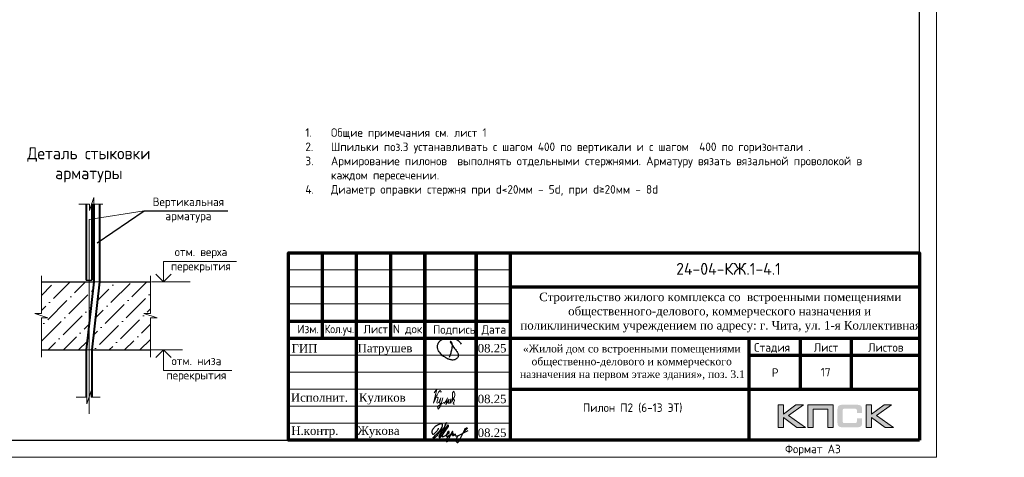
# Model space of a CAD drawing. Header units: millimetres. Extents: x 369815 to 1481759, y -423071 to -27917.
# Tile 197 of 256: x 558024 to 586886, y -265573 to -252729. Entities that reach past the tile are written whole.
import ezdxf
from ezdxf.enums import TextEntityAlignment as Align

# ---------------------------------------------------------------- set-up
doc = ezdxf.new("R2010")
doc.units = ezdxf.units.MM
doc.linetypes.add('CENTER2', pattern=[28.575, 19.05, -3.175, 3.175, -3.175])
for name, color, linetype in [('PDF7_Text', 7, 'Continuous'), ('PDF8_Text', 7, 'Continuous'), ('Рамка печать', 7, 'Continuous'), ('ТОЛСТЫЕ_ОСНОВНЫЕ', 6, 'Continuous')]:
    doc.layers.add(name, color=color, linetype=linetype)
for name, color, linetype, lineweight in [('Выноски', 20, 'Continuous', 20), ('Каркасы ригель', 3, 'Continuous', 0), ('подоснова', 151, 'Continuous', 5), ('размер', 1, 'Continuous', 25), ('РАЗМЕРЫ', 1, 'Continuous', 9), ('Рамка', 7, 'Continuous', 70), ('Текст', 7, 'Continuous', 25), ('ТОНКИЕ', 7, 'Continuous', 9)]:
    doc.layers.add(name, color=color, linetype=linetype, lineweight=lineweight)
doc.styles.add('GOST-2.304_Type-B', font='GOST_Common.ttf')
doc.styles.add('PDF Times New Roman', font='times.ttf')
doc.styles.add('style1', font='GOST_Common.ttf', dxfattribs={"height": 500})
doc.styles.add('style_Tonin', font='simplex.shx', dxfattribs={"width": 0.9})
doc.styles.add('ГОСТ', font='GOST_Common.ttf')
doc.dimstyles.new('20', dxfattribs={"dimtxt": 2.5, "dimasz": 2.5, "dimexe": 1.25, "dimexo": 0.625, "dimtad": 1, "dimdec": 0, "dimlfac": 20, "dimtxsty": 'style_Tonin', "dimblk": 'ARCHTICK', "dimcen": 0, "dimclrt": 256, "dimadec": 0, "dimazin": 0, "dimtfac": 1, "dimtdec": 0, "dimtmove": 0, "dimatfit": 0, "dimfxl": 1, "dimarcsym": 0})

# ---------------------------------------------------------------- blocks, each defined once
blk = doc.blocks.new('11')
at = {"layer": 'Выноски'}
for p, q in [((47885, 66608), (47944, 66700)), ((47944, 66700), (47962, 66737)), ((47962, 66737), (47989, 66781)), ((47989, 66781), (48016, 66806)), ((48016, 66806), (48038, 66823)), ((48038, 66823), (48060, 66786)), ((48060, 66786), (48058, 66769))]:
    blk.add_line(p, q, dxfattribs=at)
blk.add_lwpolyline([(47863, 66761), (47937, 66865), (47843, 66458), (47885, 66564), (47905, 66616), (47954, 66628), (47979, 66606), (47957, 66539), (47937, 66487), (47947, 66458), (47991, 66470), (48051, 66611), (48041, 66569), (48023, 66505), (48023, 66448), (48065, 66448), (48090, 66529), (48110, 66608), (48043, 66369), (47972, 66275), (47954, 66344), (47991, 66389), (48078, 66431), (48142, 66470), (48154, 66441), (48204, 66512), (48246, 66606), (48209, 66455), (48204, 66418), (48295, 66574), (48265, 66463), (48265, 66455), (48312, 66453), (48342, 66529), (48347, 66584), (48337, 66465), (48349, 66453), (48401, 66569), (48443, 66616), (48461, 66678), (48466, 66727), (48436, 66811), (48399, 66754), (48399, 66618), (48389, 66549), (48374, 66507), (48416, 66564), (48441, 66576), (48451, 66524), (48433, 66482), (48419, 66453), (48424, 66428), (48458, 66421)], dxfattribs=at)
blk = doc.blocks.new('яяя')
at = {"lineweight": 30}
for points in [[(345424, 110432), (345425, 110410), (345424, 110397), (345417, 110379), (345406, 110350), (345390, 110319), (345357, 110275), (345310, 110221), (345265, 110176), (345198, 110110), (345161, 110077), (345133, 110066), (345116, 110066), (345102, 110075), (345090, 110091), (345082, 110115), (345074, 110146), (345066, 110182), (345064, 110206), (345067, 110234), (345077, 110278), (345095, 110320), (345114, 110361), (345134, 110395), (345159, 110428), (345195, 110469), (345228, 110506), (345284, 110560), (345331, 110595), (345379, 110625), (345435, 110648), (345486, 110670), (345532, 110686), (345573, 110696), (345605, 110698), (345621, 110695), (345635, 110687), (345648, 110671), (345656, 110649), (345659, 110625), (345659, 110583), (345656, 110553), (345647, 110523), (345635, 110489), (345387, 110033), (345349, 109985), (345311, 109948), (345247, 109889), (345209, 109858), (345192, 109844), (345180, 109837), (345157, 109833), (345150, 109835), (345140, 109842), (345135, 109856), (345138, 109881), (345148, 109892), (345183, 109930), (345267, 110024), (345343, 110105), (345455, 110213), (345617, 110343), (345775, 110456), (345811, 110526), (345838, 110607), (345890, 110740), (345902, 110771), (345698, 110295), (345672, 110226), (345626, 110132), (345572, 110032), (345518, 109953), (345481, 109918), (345497, 110001), (345567, 110147), (345655, 110301), (345760, 110442)], [(345481, 109918), (345476, 109896), (345475, 109874), (345485, 109861), (345506, 109866), (345539, 109891), (345632, 109983), (345968, 110450), (346022, 110527), (346029, 110560), (346027, 110579), (346026, 110590), (346010, 110605), (345993, 110609), (345975, 110601), (345962, 110584), (345954, 110562), (345857, 110421), (345783, 110292), (345741, 110183), (345701, 110079), (345665, 109985), (345660, 109952), (345666, 109929), (345669, 109915), (345682, 109910), (345702, 109914), (345735, 109941), (345846, 110007), (346065, 110160), (346075, 110193), (346070, 110217), (346066, 110236), (346052, 110241), (346030, 110241), (346007, 110228), (345978, 110203), (345960, 110164), (345892, 110010), (345895, 109986), (345904, 109966), (345925, 109964), (345969, 109968), (346045, 110000), (346218, 110114), (346261, 110154), (346280, 110184), (346282, 110210), (346278, 110225), (346263, 110229), (346241, 110222), (346220, 110198), (346162, 110049), (345989, 109904), (345932, 109849), (345906, 109805), (345891, 109739), (345890, 109690), (345899, 109652), (345924, 109647), (345956, 109655), (345980, 109674), (346058, 109838), (346158, 110046), (346261, 110098), (346314, 110120), (346292, 110079), (346269, 110036), (346261, 110008), (346267, 109998), (346293, 109998), (346363, 110039), (346445, 110095), (346421, 110068), (346414, 110040), (346407, 110011), (346416, 109990), (346466, 109972), (346509, 109977), (346574, 109984), (347172, 110293)], [(346586, 109971), (346543, 109917), (346509, 109873), (346489, 109825), (346475, 109767), (346472, 109710), (346478, 109675), (346485, 109641), (346501, 109621), (346517, 109602), (346542, 109589), (346568, 109592), (346605, 109620), (346680, 109731), (346736, 109842), (346865, 110115), (346962, 110290), (346969, 110318), (346979, 110360), (347013, 110403), (347056, 110434), (347091, 110450), (347109, 110450), (347121, 110434), (347115, 110405), (347072, 110355), (347012, 110307), (346924, 110222)]]:
    blk.add_lwpolyline(points, dxfattribs=at)
blk = doc.blocks.new('Патрушев')
at = {"color": 5, "lineweight": 25}
blk.add_lwpolyline([(58.5, -35.1), (59.7, -32), (60.2, -29.8), (60.5, -28.8), (60.8, -27.6), (61.1, -26.3), (61.4, -24.7), (61.6, -23), (61.8, -21.6), (61.8, -20.5), (61.7, -19.5), (61.5, -18.6), (61.3, -17.9), (61, -17.3), (60.6, -16.9), (60.5, -16.7), (60.4, -16.6), (60.3, -16.5), (60, -16.4), (59.7, -16.4), (59.6, -16.4), (59.4, -16.5), (59.3, -16.7), (59.3, -17), (59.4, -17.1), (61.8, -21), (63.1, -22.9), (63.7, -23.6), (64.5, -24.6), (65.5, -25.9), (66.4, -27.1), (66.9, -27.7), (67.4, -28.4), (67.7, -28.9), (68, -29.5), (68.4, -30.4), (68.7, -31), (68.8, -31.7), (68.9, -32.2), (68.9, -32.7), (68.9, -33.3), (68.8, -33.8), (68.6, -34.6), (68.3, -35.2), (67.9, -35.7), (67.6, -36.2), (66.9, -36.8), (66.4, -37.1), (65.9, -37.5), (65.3, -37.9), (64.8, -38.1), (64.1, -38.3), (63.6, -38.4), (62.5, -38.5), (61.6, -38.5), (60.9, -38.4), (60.1, -38.3), (59.3, -38), (58.4, -37.7), (57.7, -37.5), (56.6, -37.3), (55.9, -36.9), (54.9, -36.3), (53.8, -35.7), (53.1, -35.2), (52.2, -34.7), (51.3, -34.1), (50.1, -33.3), (49.1, -32.3), (48, -31.1), (47.1, -29.9), (46.1, -28.7), (45.2, -27.6), (44.7, -26.5), (44.3, -25.1), (44, -24.3), (44, -23.3), (43.9, -22.5), (44, -21.5), (44.2, -20.6), (44.5, -20), (44.7, -19.1), (45, -18.2), (45.5, -17.4), (45.8, -16.9), (46.4, -16.1), (47, -15.5), (47.8, -14.8), (48.6, -14.3), (49.4, -13.8), (50.5, -13.3), (51.6, -12.9), (52.7, -12.5), (54.2, -12.1), (55.4, -11.9), (56.9, -11.8), (58.3, -11.8), (59.6, -11.9), (61, -12.1), (62.7, -12.4), (64.5, -12.9), (66.2, -13.6), (67.6, -14.3), (68.9, -15.1), (70, -16.3), (71.1, -17.5), (71.7, -18.3), (72.3, -19.3)], dxfattribs=at)
blk = doc.blocks.new('штамп кж1.1')
at = {"layer": 'Рамка печать', "lineweight": 20}
h = blk.add_hatch(color=0, dxfattribs=at)
h.paths.add_polyline_path([(419458, -85094), (419234, -85094), (418867, -85370), (418867, -85094), (418712, -85094), (418712, -85757), (418867, -85757), (418867, -85466), (419264, -85757), (419512, -85757), (419019, -85406)])
h.paths.add_polyline_path([(419737, -85219), (420175, -85219), (420175, -85757), (420329, -85757), (420329, -85094), (420165, -85094), (419583, -85094), (419583, -85251), (419583, -85757), (419737, -85757)])
h.paths.add_polyline_path([(421451, -85091), (421295, -85091), (421295, -85754), (421451, -85754), (421451, -85462), (421847, -85754), (422095, -85754), (421602, -85403), (422041, -85091), (421818, -85091), (421451, -85367)])
blk.add_hatch(color=204, dxfattribs=at).paths.add_polyline_path([(421166, -85165), (421164, -85157), (421161, -85151), (421158, -85145), (421154, -85139), (421151, -85134), (421147, -85129), (421143, -85124), (421139, -85120), (421133, -85117), (421128, -85113), (421122, -85109), (421115, -85107), (421108, -85104), (421100, -85101), (421093, -85099), (421075, -85096), (421056, -85093), (421035, -85092), (421012, -85091), (420617, -85091), (420594, -85092), (420573, -85093), (420553, -85096), (420536, -85099), (420528, -85102), (420521, -85104), (420514, -85107), (420508, -85110), (420502, -85113), (420496, -85117), (420491, -85120), (420486, -85124), (420482, -85129), (420478, -85134), (420474, -85139), (420471, -85145), (420468, -85151), (420466, -85158), (420463, -85165), (420461, -85172), (420457, -85188), (420455, -85206), (420453, -85226), (420453, -85248), (420453, -85596), (420453, -85618), (420455, -85638), (420457, -85656), (420461, -85673), (420463, -85680), (420466, -85687), (420468, -85694), (420471, -85700), (420474, -85705), (420478, -85711), (420482, -85716), (420486, -85720), (420491, -85725), (420496, -85728), (420502, -85731), (420508, -85735), (420514, -85738), (420521, -85740), (420528, -85743), (420536, -85745), (420553, -85749), (420573, -85751), (420594, -85753), (420617, -85754), (421012, -85754), (421035, -85753), (421056, -85752), (421075, -85749), (421092, -85746), (421100, -85743), (421108, -85741), (421115, -85738), (421122, -85735), (421128, -85732), (421133, -85728), (421139, -85725), (421143, -85720), (421147, -85716), (421151, -85711), (421154, -85706), (421158, -85700), (421161, -85694), (421164, -85688), (421166, -85680), (421169, -85673), (421172, -85656), (421175, -85639), (421176, -85618), (421177, -85596), (421177, -85487), (421022, -85487), (421022, -85576), (421022, -85582), (421021, -85588), (421020, -85594), (421019, -85599), (421017, -85604), (421015, -85608), (421012, -85612), (421008, -85616), (421005, -85619), (421001, -85622), (420996, -85624), (420991, -85626), (420987, -85627), (420981, -85628), (420974, -85628), (420968, -85629), (420649, -85629), (420644, -85628), (420639, -85628), (420635, -85626), (420631, -85624), (420627, -85621), (420624, -85618), (420620, -85615), (420617, -85611), (420615, -85607), (420613, -85603), (420611, -85598), (420609, -85593), (420607, -85584), (420607, -85574), (420607, -85256), (420607, -85250), (420607, -85245), (420609, -85240), (420610, -85235), (420611, -85231), (420613, -85228), (420616, -85225), (420619, -85221), (420622, -85218), (420626, -85216), (420630, -85214), (420634, -85212), (420639, -85211), (420643, -85210), (420649, -85210), (420654, -85210), (420968, -85210), (420974, -85210), (420981, -85210), (420986, -85212), (420991, -85213), (420996, -85215), (421000, -85217), (421004, -85220), (421008, -85223), (421011, -85227), (421014, -85231), (421017, -85235), (421019, -85240), (421020, -85245), (421021, -85250), (421022, -85257), (421022, -85263), (421022, -85336), (421177, -85336), (421177, -85248), (421176, -85226), (421175, -85206), (421172, -85188), (421168, -85172)])
at = {"layer": 'Рамка', "color": 7}
for p, q in [((405358, -83134), (405358, -80634)), ((407358, -83134), (407358, -80634)), ((410858, -81634), (422858, -81634)), ((404358, -82634), (410858, -82634)), ((404358, -83134), (422858, -83134)), ((419358, -83134), (419358, -84634)), ((420858, -83134), (420858, -84634)), ((417858, -83634), (422858, -83634)), ((417858, -83634), (422858, -83634)), ((410858, -84634), (422858, -84634))]:
    blk.add_line(p, q, dxfattribs=at)
at = {"layer": 'Рамка'}
for p, q in [((406358, -86134), (406358, -80634)), ((408358, -86134), (408358, -80634)), ((408358, -80634), (408358, -86134)), ((409858, -80634), (409858, -86134)), ((409858, -86134), (409858, -80634)), ((410858, -80634), (410858, -86134)), ((417858, -83134), (417858, -86134))]:
    blk.add_line(p, q, dxfattribs=at)
at = {"layer": 'Рамка', "color": 7, "lineweight": 15}
for p, q in [((404358, -81134), (410858, -81134)), ((404358, -81634), (410858, -81634)), ((404358, -82134), (410858, -82134)), ((404358, -83634), (410858, -83634)), ((404358, -84134), (410858, -84134)), ((404358, -84634), (410858, -84634)), ((404358, -85134), (410858, -85134)), ((404358, -85634), (410858, -85634))]:
    blk.add_line(p, q, dxfattribs=at)
at = {"layer": 'Рамка'}
blk.add_lwpolyline([(422858, -86134), (404358, -86134), (404358, -80634), (422858, -80634)], close=True, dxfattribs=at)
at = {"layer": 'Рамка печать', "color": 0, "lineweight": 20}
for points in [[(418712, -85757), (418712, -85094), (418867, -85094), (418867, -85370), (419234, -85094), (419458, -85094), (419019, -85406), (419512, -85757), (419264, -85757), (418867, -85466), (418867, -85757), (418712, -85757)], [(419737, -85757), (419737, -85219), (420175, -85219), (420175, -85757), (420329, -85757), (420329, -85094), (420165, -85094), (419583, -85094), (419583, -85251), (419583, -85757), (419737, -85757)], [(421295, -85754), (421295, -85091), (421451, -85091), (421451, -85367), (421818, -85091), (422041, -85091), (421602, -85403), (422095, -85754), (421847, -85754), (421451, -85462), (421451, -85754), (421295, -85754)]]:
    blk.add_lwpolyline(points, close=True, dxfattribs=at)
at = {"color": 5, "xscale": 24.5, "yscale": 24.5, "zscale": 24.5}
blk.add_blockref('Патрушев', (407651, -82836), dxfattribs=at)
at = {"color": 2, "lineweight": 60, "xscale": 0.5, "yscale": 0.5, "zscale": 0.5}
blk.add_blockref('яяя', (236038, -140993), dxfattribs=at)
at = {"layer": 'Выноски', "color": 0}
blk.add_blockref('11', (360773, -151499), dxfattribs=at)
at = {"layer": 'PDF7_Text', "char_height": 248, "attachment_point": 7, "style": 'PDF Times New Roman'}
for s, insert in [('Патрушев', (406387, -83634)), ('08.25', (409908, -83561)), ('08.25', (409908, -85050)), ('08.25', (409908, -86042)), ('Жукова', (406381, -86056))]:
    blk.add_mtext(s, dxfattribs=dict(at, insert=insert))
at = {"layer": 'PDF7_Text', "insert": (406426, -85084), "char_height": 247.95, "attachment_point": 7, "style": 'PDF Times New Roman'}
blk.add_mtext_dynamic_manual_height_columns('{\\C256;Куликов}', width=2000, gutter_width=1250, heights=[0], dxfattribs=at)
at = {"layer": 'PDF8_Text', "char_height": 248, "attachment_point": 7, "style": 'PDF Times New Roman'}
for s, insert in [('ГИП', (404451, -83561)), ('Исполнит.', (404432, -85007)), ('Н.контр.', (404445, -86056))]:
    blk.add_mtext(s, dxfattribs=dict(at, insert=insert))
at = {"layer": 'Текст', "color": 7, "style": 'ГОСТ'}
blk.add_text('24-04-КЖ.1-4.1', height=350, dxfattribs=at).set_placement((417259, -81103), align=Align.MIDDLE_CENTER)
for s, p in [('Изм.', (404622, -82993)), ('Лист', (406561, -82996)), ('N док.', (407423, -82993)), ('Подпись', (408601, -83008)), ('Дата', (410023, -83008)), ('Стадия', (418009, -83534)), ('Лист', (419758, -83534)), ('Листов', (421350, -83534)), ('Р', (418530, -84272))]:
    blk.add_text(s, height=250, dxfattribs=at).set_placement(p)
at = {"layer": 'Текст', "color": 7, "style": 'ГОСТ', "width": 0.9}
blk.add_text('Кол.уч.', height=250, dxfattribs=at).set_placement((405423, -82992))
at = {"layer": 'Текст', "color": 7, "attachment_point": 1, "style": 'ГОСТ'}
for s, width, heights, insert, char_height in [('\\pi594.35517;{\\fTimes New Roman|b0|i0|c204|p18;\\C256;Строительство жилого комплекса со  встроенными помещениями \\P\\pi1441.86779;общественного-делового, коммерческого назначения и \\P\\pi41.3631;поликлиническим учреждением по адресу: г. Чита, ул. 1-я Коллективная}', 11543.07, [0], (411117, -81801), 250), ('\\pi389.01406;{\\fTimes New Roman|b0|i0|c204|p18;\\C256;«Жилой дом со встроенными помещениями \\P\\pi641.91601;общественно-делового и коммерческого \\P\\pi302.06381;назначения на первом этаже здания», поз. 3.1\\P}', 7000, [1500], (410844, -83331), 225)]:
    blk.add_mtext_dynamic_manual_height_columns(s, width=width, gutter_width=12.5, heights=heights, dxfattribs=dict(at, insert=insert, char_height=char_height))
blk = doc.blocks.new('*U78')
at = {"layer": 'ТОЛСТЫЕ_ОСНОВНЫЕ', "color": 6}
blk.add_lwpolyline([(20, 5), (415, 5), (415, 292), (20, 292)], close=True, dxfattribs=at)
at = {"layer": 'ТОНКИЕ'}
blk.add_lwpolyline([(0, 0), (420, 0), (420, 297), (0, 297)], close=True, dxfattribs=at)
at = {"layer": 'Текст', "style": 'style1'}
blk.add_text('Формат А3', height=2.5, dxfattribs=at).set_placement((375.57, 1.2))
blk = doc.blocks.new('*T838')
at = {"layer": 'Каркасы ригель', "color": 0, "linetype": 'ByBlock', "lineweight": -2, "transparency": 16777216}
for p, q in [((0, 0), (1500, 0)), ((0, -1000), (1500, -1000))]:
    blk.add_line(p, q, dxfattribs=at)
at = {"layer": 'Каркасы ригель', "color": 0, "linetype": 'ByBlock', "lineweight": 50, "transparency": 16777216}
for p, q in [((0, 0), (0, -1000)), ((1500, 0), (1500, -1000))]:
    blk.add_line(p, q, dxfattribs=at)
at = {"layer": 'Каркасы ригель', "color": 0, "linetype": 'Continuous', "lineweight": 0, "transparency": 16777216, "insert": (750, -500), "char_height": 250, "width": 1000, "attachment_point": 5, "style": 'ГОСТ'}
blk.add_mtext('17', dxfattribs=at)
blk = doc.blocks.new('_ArchTick')
at = {"color": 0, "linetype": 'ByBlock', "const_width": 0.15}
blk.add_lwpolyline([(-0.5, -0.5), (0.5, 0.5)], dxfattribs=at)

msp = doc.modelspace()

# ---------------------------------------------------------------- hatches: boundary and pattern name
at = {"lineweight": 5}
h = msp.add_hatch(dxfattribs=at)
h.set_pattern_fill('ANSI36', color=256, scale=100, style=0)
h.set_pattern_definition([(45, (371157.37, -325294.2), (168.3798, 617.3926), [793.75, -158.75, 0, -158.75])])
h.paths.add_polyline_path([(560200.7, -260422.3), (560056.5, -260422.3), (560056.5, -261698.3)])
h.paths.add_polyline_path([(561858.9, -260422.3), (560360.7, -260422.3), (560134.7, -262422.3), (561858.9, -262422.3), (561858.9, -261477.8), (562050.2, -261477.8), (561667.6, -261350.2), (561858.9, -261350.2)])
h.paths.add_polyline_path([(560056.5, -260422.3), (558662, -260422.3), (558662, -261350.2), (558470.7, -261350.2), (558853.3, -261477.8), (558662, -261477.8), (558662, -262422.3), (559974.7, -262422.3), (560056.5, -261698.3)])

# ---------------------------------------------------------------- linework, layer by layer
at = {"color": 0, "lineweight": 40}
for p, q in [((559974.7, -258140.9, -3100), (559974.7, -260372.3, -3100)), ((560134.7, -258131, -3100), (560134.7, -260372.3, -3100))]:
    msp.add_line(p, q, dxfattribs=at)
at = {"lineweight": 20}
for p, q in [((560056.5, -258598, -3100), (561677.1, -258334.8, -3100)), ((561770.5, -262422.3, -3100), (562796.2, -262422.3, -3100))]:
    msp.add_line(p, q, dxfattribs=at)
at = {"color": 0, "linetype": 'CENTER2', "lineweight": 18}
msp.add_line((560056.5, -258598, -3100), (560056.5, -264299.9, -3100), dxfattribs=at)
at = {"color": 0, "lineweight": 30}
for p, q in [((558662, -260422.3, -3100), (560200.7, -260422.3, -3100)), ((559974.7, -260372.3, -3100), (560134.7, -260372.3, -3100)), ((560360.7, -260422.3, -3100), (561858.9, -260422.3, -3100)), ((558659.1, -262422.3, -3100), (559974.7, -262422.3, -3100)), ((560134.7, -262422.3, -3100), (561856, -262422.3, -3100))]:
    msp.add_line(p, q, dxfattribs=at)
at = {"lineweight": 15}
for p, q in [((560200.7, -260422.3, -3100), (560360.7, -260422.3, -3100)), ((559974.7, -262422.3, -3100), (560134.7, -262422.3, -3100))]:
    msp.add_line(p, q, dxfattribs=at)
at = {"lineweight": 20, "ltscale": 50}
msp.add_line((561891.7, -260422.3, -3100), (563018.6, -260422.3, -3100), dxfattribs=at)
at = {"linetype": 'ByBlock', "lineweight": 18, "elevation": -3100}
for points in [[(559755.9, -258142.8), (560067, -258142.8), (560067, -258334.1), (560194.5, -257951.5), (560194.5, -258142.8), (560458.8, -258142.8)], [(558662, -260249.1), (558662, -261350.2), (558470.7, -261350.2), (558853.3, -261477.8), (558662, -261477.8), (558662, -262634.6)], [(561858.9, -260249.1), (561858.9, -261350.2), (561667.6, -261350.2), (562050.2, -261477.8), (561858.9, -261477.8), (561858.9, -262634.6)], [(559677.9, -263810.5), (559989, -263810.5), (559989, -264001.8), (560116.5, -263619.2), (560116.5, -263810.5), (560380.8, -263810.5)]]:
    msp.add_lwpolyline(points, dxfattribs=at)
at = {"color": 0, "lineweight": 40, "elevation": -3100}
for points in [[(560200.7, -258142.8), (560200.7, -260422.3), (559974.7, -262422.3), (559974.7, -263810.5)], [(560360.7, -258142.8), (560360.7, -260422.3), (560134.7, -262422.3), (560134.7, -263810.5)]]:
    msp.add_lwpolyline(points, dxfattribs=at)
at = {"lineweight": 30, "elevation": -3100}
for points in [[(562461.7, -260201.7), (562238.7, -260422.3), (562015.7, -260201.7)], [(562461.7, -262643), (562238.7, -262422.3), (562015.7, -262643)]]:
    msp.add_lwpolyline(points, dxfattribs=at)
at = {"layer": 'подоснова', "elevation": -3100}
for points in [[(562238.7, -260422.3), (562238.7, -259822.3), (564380.3, -259822.3)], [(562238.7, -262422.3), (562238.7, -263022.3), (564247.5, -263022.3)]]:
    msp.add_lwpolyline(points, dxfattribs=at)

# ---------------------------------------------------------------- block references
at = {"xscale": 100, "yscale": 100, "zscale": 100}
msp.add_blockref('*U78', (542900.4, -265573.2, 3100), dxfattribs=at)
msp.add_blockref('*T838', (580900.4, -262573.2, 3100))
at = {"layer": 'размер'}
for p in [(72562.5, -178938.9, 3100), (116435.2, -178938.9, 3100), (161542.1, -178938.9, 3100)]:
    msp.add_blockref('штамп кж1.1', p, dxfattribs=at)

# ---------------------------------------------------------------- texts
at = {"ltscale": 100, "char_height": 250, "width": 17398.124, "attachment_point": 1, "style": 'GOST-2.304_Type-B'}
for insert in [(521291.1, -255917.8, 3100), (566398, -255917.8, 3100)]:
    msp.add_mtext('\\pi-750,l750,t750,5000;1.^IОбщие примечания см. лист 1\\P2.^IШпильки поз.3 устанавливать с шагом 400 по вертикали и с шагом  400 по горизонтали .\\P3.^IАрмирование пилонов  выполнять отдельными стержнями. Арматуру вязать вязальной проволокой в каждом пересечении.\\P{\\C7;4.^IДиаметр оправки стержня при d<20мм - 5d, при d≥20мм - 8d}', dxfattribs=dict(at, insert=insert))
at = {"layer": 'Выноски', "color": 240, "true_color": 0xed1f24, "insert": (476910.2, -258286.3), "char_height": 250, "width": 18219.66, "attachment_point": 1, "style": 'ГОСТ'}
msp.add_mtext('\\pi-500,l500;В выделенной области представлена замененная ( актуальная) версия. Содержание изменения см. в листе разрешения на внесение изменений{\\H1.025x; }', dxfattribs=at)
at = {"layer": 'РАЗМЕРЫ', "attachment_point": 5, "style": 'GOST-2.304_Type-B'}
for s, insert, char_height in [('Деталь стыковки\\Pарматуры ', (560051.4, -256990.7), 350), ('Вертикальная\\Pарматура', (562970.3, -258315.7), 250), ('отм. верха \\Pперекрытия', (563338.1, -259786.1), 250), ('отм. низа \\Pперекрытия', (563205.3, -262986.1), 250)]:
    msp.add_mtext_dynamic_manual_height_columns(s, width=3941.213, gutter_width=625, heights=[0], dxfattribs=dict(at, insert=insert, char_height=char_height))
at = {"layer": 'Текст', "color": 7, "char_height": 250, "attachment_point": 1, "style": 'ГОСТ'}
for s, insert in [('\\pi3500;{\\C0;\\P\\pi1309.09091;План пилонов} 6-13-го этажа{\\H1.83333x; }', (483420.8, -263573.2, 3100)), ('\\pi3500;{\\C256;\\P\\pi2159.09091;Пилон П1 (6-13 ЭТ)}', (527293.5, -263573.2, 3100)), ('\\pi3500;{\\C256;\\P\\pi2134.09091;Пилон П2 (6-13 ЭТ)}', (572400.4, -263573.2, 3100))]:
    msp.add_mtext_dynamic_manual_height_columns(s, width=7000, gutter_width=12.5, heights=[1500], dxfattribs=dict(at, insert=insert))

# ---------------------------------------------------------------- leaders
at = {"layer": 'подоснова', "has_arrowhead": 0}
msp.add_leader([(560291.6, -259282.6, -3100), (561677.1, -258334.8, -3100), (564128.6, -258334.8, -3100)], dimstyle='20', override={"dimasz": 1.5, "dimldrblk": 'Dot'}, dxfattribs=at)

doc.saveas('drawing.dxf')
